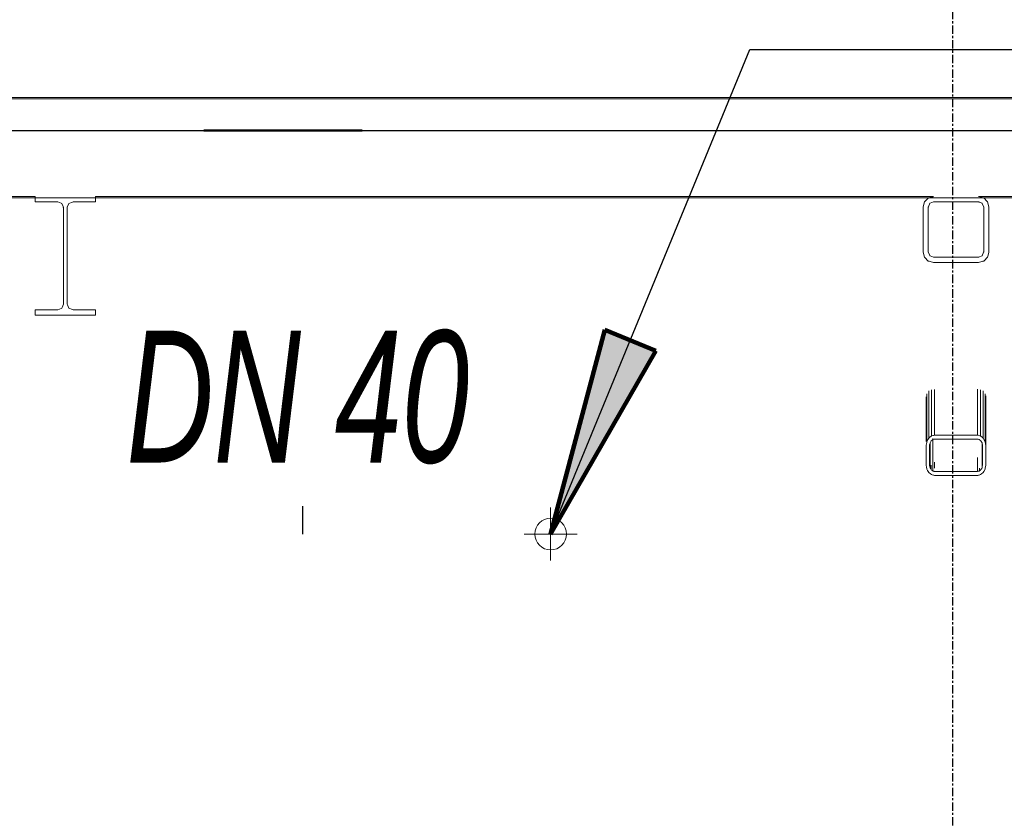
# Model space of a CAD drawing. Header units: millimetres. Extents: x 101535 to 192135, y -3968 to 17259.
# Tile 86 of 92: x 179519 to 181011, y 12957 to 14168. Entities that reach past the tile are written whole.
import ezdxf

# ---------------------------------------------------------------- set-up
doc = ezdxf.new("R2010")
doc.units = ezdxf.units.MM
for name, pattern in [('IMPORT-Kreski i kropki _2_', [120, 60, -30, 0, -30]), ('IMPORT-Kropki i Kreski _3_', [144, 72, -36, 0, -36]), ('IMPORT-Kropki i Kreski _4_', [1828.8, 914.4, -457.2, 0, -457.2]), ('IMPORT-Przerywana długa _2_', [200, 100, -100]), ('IMPORT-Przerywana podwójnie _2_', [218.722215, 105.83333, -42.333331, 28.222222, -42.333331]), ('Linia siatki', [22.225, 12.7, -3.175, 3.175, -3.175])]:
    doc.linetypes.add(name, pattern=pattern)
for name, color, linetype, lineweight in [('299-A Wymiary Opisy', 7, 'Continuous', 9), ('2_stropy_K_IR', 7, 'Continuous', 9), ('2_ściany zewnętrzne_ISTN', 7, 'Continuous', 9), ('310-W Oświetlenie', 7, 'Continuous', 9), ('3_lądowisko_el 3D_K_IR', 7, 'Continuous', 9), ('3_oświetlenie_K_IR', 7, 'Continuous', 9), ('450-K Stropy', 7, 'Continuous', 9), ('4_osie_ISTN', 7, 'Continuous', 9), ('5_opisy_K_IR', 7, 'Continuous', 9), ('A-FLOR-LEVL', 7, 'Continuous', 30), ('A-GENM', 7, 'Continuous', 18), ('CONCRETE_SLAB_IFC', 7, 'Continuous', 9), ('G-ANNO-DIMS', 7, 'Continuous', 30), ('P-PIPE', 7, 'Continuous', 18), ('P-PIPE-CNTR', 7, 'Continuous', 18), ('P-PIPE-IDEN', 7, 'Continuous', 30), ('S-GRID', 7, 'Continuous', 30)]:
    doc.layers.add(name, color=color, linetype=linetype, lineweight=lineweight)
for name, color, linetype, lineweight, true_color in [('3_lądowisko_K_IR', 7, 'Continuous', 9, 0x999999), ('Rzut płyty lądowiska_dwg', 7, 'Continuous', 9, 0x767676), ('rzut płyty_dwg', 7, 'Continuous', 9, 0x767676)]:
    doc.layers.add(name, color=color, linetype=linetype, lineweight=lineweight, true_color=true_color)
doc.styles.add('Arial Narrow_B_I_1', font='ARIALNBI.TTF', dxfattribs={"width": 0.8, "height": 200})

# ---------------------------------------------------------------- blocks, each defined once
blk = doc.blocks.new('Bezpośredni kształt - IR 026-25_3D1_2025_09_11-304393-Przekrój 4')
at = {"layer": 'A-GENM', "lineweight": 9}
for p, q in [((114624.8, 14050), (111397, 14050)), ((111397, 14050), (114624.8, 14050)), ((112550.8, 13900), (112774.5, 13900)), ((112774.5, 13900), (112550.8, 13900)), ((112774.5, 13898.6), (112774.5, 13900)), ((112774.5, 13898.6), (112774.5, 13900)), ((112774.5, 13898.6), (112774.5, 13892)), ((112774.5, 13892), (112774.5, 13898.6)), ((112865.5, 13898.6), (112865.5, 13900)), ((112865.5, 13900), (113922.3, 13900)), ((113922.3, 13900), (112865.5, 13900)), ((112865.5, 13900), (112865.5, 13898.6)), ((112865.5, 13892), (112865.5, 13898.6)), ((112865.5, 13898.6), (112865.5, 13892)), ((114133.4, 13900), (113922.3, 13900)), ((114133.4, 13900), (113922.3, 13900)), ((114127.6, 13897.4), (114122.2, 13892)), ((114122.2, 13892), (114127.6, 13897.4)), ((114127.6, 13897.4), (114128, 13897.9)), ((114127.6, 13897.4), (114128, 13897.9)), ((114135, 13899.7), (114128, 13897.9)), ((114128, 13897.9), (114135, 13899.7)), ((114136, 13900), (114133.4, 13900)), ((114133.4, 13900), (114133.4, 13900)), ((114136, 13900), (114133.4, 13900)), ((114133.4, 13900), (114133.4, 13900)), ((114135.4, 13899.8), (114135, 13899.7)), ((114135, 13899.7), (114135.4, 13899.8)), ((114135.4, 13899.8), (114136, 13900)), ((114135.4, 13899.8), (114136, 13900)), ((114136, 13900), (114136, 13900)), ((114136, 13900), (114136, 13900)), ((114204.4, 13899.9), (114204, 13900)), ((114206.7, 13900), (114204, 13900)), ((114206.7, 13900), (114204, 13900)), ((114204, 13900), (114204.4, 13899.9)), ((114211.4, 13898), (114204.4, 13899.9)), ((114204.4, 13899.9), (114211.4, 13898)), ((114206.7, 13900), (115251.9, 13900)), ((115251.9, 13900), (114206.7, 13900)), ((114211.4, 13898), (114211.4, 13898)), ((114211.4, 13898), (114212, 13897.9)), ((114211.4, 13898), (114211.4, 13898)), ((114211.4, 13898), (114212, 13897.9)), ((114217.4, 13892.5), (114212, 13897.9)), ((114212, 13897.9), (114217.4, 13892.5)), ((112780.6, 13892), (112774.5, 13892)), ((112780.6, 13892), (112774.5, 13892)), ((112780.6, 13892), (112808.4, 13892)), ((112808.4, 13892), (112780.6, 13892)), ((112808.4, 13892), (112813.6, 13889.8)), ((112813.6, 13889.8), (112808.4, 13892)), ((112813.6, 13889.8), (112814.8, 13889.4)), ((112814.8, 13889.4), (112813.6, 13889.8)), ((112816.6, 13885), (112814.8, 13889.4)), ((112816.6, 13885), (112814.8, 13889.4)), ((112816.6, 13885), (112816.9, 13884.1)), ((112816.9, 13884.1), (112816.6, 13885)), ((112816.9, 13884.1), (112817.3, 13883.2)), ((112817.3, 13883.2), (112816.9, 13884.1)), ((112817.3, 13883.2), (112817.4, 13883)), ((112817.4, 13883), (112817.3, 13883.2)), ((112817.4, 13827.9), (112817.4, 13883)), ((112817.4, 13827.9), (112817.4, 13883)), ((112822.7, 13883), (112823, 13883.8)), ((112823, 13883.8), (112822.7, 13883)), ((112822.7, 13883), (112822.7, 13871.1)), ((112822.7, 13883), (112822.7, 13871.1)), ((112823, 13883.8), (112824.9, 13888.2)), ((112824.9, 13888.2), (112823, 13883.8)), ((112825.3, 13889.4), (112824.9, 13888.4)), ((112825.3, 13889.4), (112824.9, 13888.4)), ((112824.9, 13888.2), (112824.9, 13888.4)), ((112824.9, 13888.4), (112824.9, 13888.2)), ((112825.3, 13889.4), (112830.6, 13891.5)), ((112830.6, 13891.5), (112825.3, 13889.4)), ((112830.6, 13891.5), (112831.7, 13892)), ((112831.7, 13892), (112830.6, 13891.5)), ((112837.7, 13892), (112831.7, 13892)), ((112837.7, 13892), (112831.7, 13892)), ((112837.7, 13892), (112865.5, 13892)), ((112865.5, 13892), (112837.7, 13892)), ((114121.8, 13890.6), (114120, 13884)), ((114120, 13884), (114121.8, 13890.6)), ((114120, 13884), (114120, 13827.6)), ((114120, 13827.6), (114120, 13884)), ((114121.8, 13890.7), (114122.2, 13892)), ((114121.8, 13890.7), (114122.2, 13892)), ((114121.8, 13890.6), (114121.8, 13890.7)), ((114121.8, 13890.7), (114121.8, 13890.7)), ((114121.8, 13890.6), (114121.8, 13890.7)), ((114121.8, 13890.7), (114121.8, 13890.7)), ((114121.8, 13890.6), (114121.8, 13890.6)), ((114121.8, 13890.6), (114121.8, 13890.6)), ((114128.2, 13884.5), (114128, 13884)), ((114128.2, 13884.5), (114128, 13884)), ((114128, 13821.7), (114128, 13884)), ((114128, 13884), (114128, 13821.7)), ((114128.2, 13884.5), (114130.4, 13889.7)), ((114130.4, 13889.7), (114128.2, 13884.5)), ((114130.8, 13889.8), (114130.4, 13889.7)), ((114130.8, 13889.8), (114130.4, 13889.7)), ((114130.9, 13889.9), (114130.8, 13889.8)), ((114130.9, 13889.9), (114130.8, 13889.8)), ((114130.9, 13889.9), (114135.7, 13891.8)), ((114135.7, 13891.8), (114130.9, 13889.9)), ((114135.7, 13891.8), (114136, 13892)), ((114136, 13892), (114135.7, 13891.8)), ((114136, 13892), (114149.7, 13892)), ((114149.7, 13892), (114136, 13892)), ((114149.7, 13892), (114155.6, 13892)), ((114155.6, 13892), (114149.7, 13892)), ((114155.6, 13892), (114158.5, 13892)), ((114158.5, 13892), (114155.6, 13892)), ((114158.5, 13892), (114167.3, 13892)), ((114167.3, 13892), (114158.5, 13892)), ((114167.3, 13892), (114176, 13892)), ((114176, 13892), (114167.3, 13892)), ((114176, 13892), (114178.9, 13892)), ((114178.9, 13892), (114176, 13892)), ((114180.1, 13892), (114178.9, 13892)), ((114180.1, 13892), (114178.9, 13892)), ((114180.1, 13892), (114186, 13892)), ((114186, 13892), (114180.1, 13892)), ((114186, 13892), (114186.5, 13892)), ((114186.5, 13892), (114186, 13892)), ((114186.5, 13892), (114200.2, 13892)), ((114200.2, 13892), (114186.5, 13892)), ((114200.2, 13892), (114200.4, 13892)), ((114200.4, 13892), (114200.2, 13892)), ((114201.2, 13892), (114200.4, 13892)), ((114201.2, 13892), (114200.4, 13892)), ((114202, 13892), (114201.2, 13892)), ((114202, 13892), (114201.2, 13892)), ((114202.3, 13892), (114202, 13892)), ((114202.3, 13892), (114202, 13892)), ((114202.8, 13892), (114202.3, 13892)), ((114202.8, 13892), (114202.3, 13892)), ((114204, 13892), (114202.8, 13892)), ((114204, 13892), (114202.8, 13892)), ((114204.1, 13892), (114204, 13892)), ((114204.1, 13892), (114204, 13892)), ((114204.5, 13891.8), (114204.1, 13892)), ((114204.5, 13891.8), (114204.1, 13892)), ((114204.5, 13891.8), (114204.9, 13891.7)), ((114204.9, 13891.7), (114204.5, 13891.8)), ((114204.9, 13891.7), (114209.7, 13889.7)), ((114209.7, 13889.7), (114204.9, 13891.7)), ((114209.9, 13889.2), (114209.7, 13889.7)), ((114209.9, 13889.2), (114209.7, 13889.7)), ((114209.9, 13889.2), (114212, 13884)), ((114212, 13884), (114209.9, 13889.2)), ((114212, 13878.3), (114212, 13884)), ((114212, 13878.3), (114212, 13884)), ((114217.4, 13892.5), (114217.9, 13892)), ((114217.4, 13892.5), (114217.9, 13892)), ((114218.2, 13890.7), (114217.9, 13892)), ((114217.9, 13892), (114218.2, 13890.7)), ((114220, 13884.1), (114218.2, 13890.7)), ((114218.2, 13890.7), (114220, 13884.1)), ((114220, 13884.1), (114220, 13884)), ((114220, 13884.1), (114220, 13884)), ((114220, 13872.4), (114220, 13884)), ((114220, 13884), (114220, 13872.4)), ((112822.7, 13857), (112822.7, 13871.1)), ((112822.7, 13871.1), (112822.7, 13857)), ((114212, 13878.3), (114212, 13816)), ((114212, 13816), (114212, 13878.3)), ((114220, 13816), (114220, 13872.4)), ((114220, 13872.4), (114220, 13816)), ((112822.7, 13802), (112822.7, 13857)), ((112822.7, 13857), (112822.7, 13802)), ((112817.4, 13827.9), (112817.4, 13763)), ((112817.4, 13763), (112817.4, 13827.9)), ((114120, 13827.6), (114120, 13816)), ((114120, 13816), (114120, 13827.6)), ((114128, 13821.7), (114128, 13816)), ((114128, 13821.7), (114128, 13816)), ((114120, 13816), (114121.8, 13809.4)), ((114121.8, 13809.4), (114120, 13816)), ((114121.8, 13809.4), (114122.2, 13808)), ((114122.2, 13808), (114121.8, 13809.4)), ((114122.7, 13807.5), (114122.2, 13808)), ((114122.7, 13807.5), (114122.2, 13808)), ((114122.7, 13807.5), (114128, 13802.1)), ((114128, 13802.1), (114122.7, 13807.5)), ((114130.2, 13810.8), (114128, 13816)), ((114128, 13816), (114130.2, 13810.8)), ((114130.2, 13810.8), (114130.4, 13810.3)), ((114130.2, 13810.8), (114130.4, 13810.3)), ((114130.8, 13810.2), (114130.4, 13810.3)), ((114130.4, 13810.3), (114130.8, 13810.2)), ((114130.9, 13810.1), (114130.8, 13810.2)), ((114130.8, 13810.2), (114130.9, 13810.1)), ((114135.7, 13808.2), (114130.9, 13810.1)), ((114130.9, 13810.1), (114135.7, 13808.2)), ((114135.7, 13808.2), (114136, 13808)), ((114135.7, 13808.2), (114136, 13808)), ((114149.7, 13808), (114136, 13808)), ((114136, 13808), (114149.7, 13808)), ((114155.6, 13808), (114149.7, 13808)), ((114149.7, 13808), (114155.6, 13808)), ((114158.5, 13808), (114155.6, 13808)), ((114155.6, 13808), (114158.5, 13808)), ((114167.3, 13808), (114158.5, 13808)), ((114158.5, 13808), (114167.3, 13808)), ((114176, 13808), (114167.3, 13808)), ((114167.3, 13808), (114176, 13808)), ((114178.9, 13808), (114176, 13808)), ((114176, 13808), (114178.9, 13808)), ((114184.8, 13808), (114178.9, 13808)), ((114178.9, 13808), (114184.8, 13808)), ((114198.4, 13808), (114184.8, 13808)), ((114184.8, 13808), (114198.4, 13808)), ((114198.4, 13808), (114199.6, 13808)), ((114198.4, 13808), (114199.6, 13808)), ((114200.2, 13808), (114199.6, 13808)), ((114199.6, 13808), (114200.2, 13808)), ((114200.4, 13808), (114200.2, 13808)), ((114200.2, 13808), (114200.4, 13808)), ((114201.2, 13808), (114200.4, 13808)), ((114200.4, 13808), (114201.2, 13808)), ((114202, 13808), (114201.2, 13808)), ((114201.2, 13808), (114202, 13808)), ((114202.3, 13808), (114202, 13808)), ((114202, 13808), (114202.3, 13808)), ((114202.8, 13808), (114202.3, 13808)), ((114202.3, 13808), (114202.8, 13808)), ((114202.8, 13808), (114204, 13808)), ((114202.8, 13808), (114204, 13808)), ((114204.4, 13808.2), (114204, 13808)), ((114204, 13808), (114204.4, 13808.2)), ((114209.2, 13810.1), (114204.4, 13808.2)), ((114204.4, 13808.2), (114209.2, 13810.1)), ((114209.2, 13810.1), (114209.3, 13810.2)), ((114209.2, 13810.1), (114209.3, 13810.2)), ((114209.3, 13810.2), (114209.7, 13810.3)), ((114209.3, 13810.2), (114209.7, 13810.3)), ((114211.8, 13815.5), (114209.7, 13810.3)), ((114209.7, 13810.3), (114211.8, 13815.5)), ((114211.8, 13815.5), (114212, 13816)), ((114211.8, 13815.5), (114212, 13816)), ((114212.5, 13802.6), (114217.9, 13808)), ((114217.9, 13808), (114212.5, 13802.6)), ((114218.2, 13809.3), (114217.9, 13808)), ((114218.2, 13809.3), (114217.9, 13808)), ((114220, 13815.9), (114218.2, 13809.3)), ((114220, 13815.9), (114218.2, 13809.3)), ((114218.2, 13809.3), (114218.2, 13809.3)), ((114218.2, 13809.3), (114218.2, 13809.3)), ((114218.2, 13809.3), (114218.2, 13809.3)), ((114218.2, 13809.3), (114218.2, 13809.3)), ((114218.2, 13809.3), (114218.2, 13809.3)), ((114218.2, 13809.3), (114218.2, 13809.3)), ((114220, 13815.9), (114220, 13816)), ((114220, 13816), (114220, 13815.9)), ((112822.7, 13737), (112822.7, 13802)), ((112822.7, 13802), (112822.7, 13737)), ((114129.3, 13801.8), (114128, 13802.1)), ((114129.3, 13801.8), (114128, 13802.1)), ((114129.4, 13801.8), (114129.3, 13801.8)), ((114129.3, 13801.8), (114129.3, 13801.8)), ((114129.4, 13801.8), (114129.3, 13801.8)), ((114129.3, 13801.8), (114129.3, 13801.8)), ((114130.7, 13801.4), (114129.4, 13801.8)), ((114129.4, 13801.8), (114129.4, 13801.8)), ((114129.4, 13801.8), (114129.4, 13801.8)), ((114129.4, 13801.8), (114129.4, 13801.8)), ((114129.4, 13801.8), (114129.4, 13801.8)), ((114129.4, 13801.8), (114129.4, 13801.8)), ((114129.4, 13801.8), (114129.4, 13801.8)), ((114129.4, 13801.8), (114129.4, 13801.8)), ((114130.7, 13801.4), (114129.4, 13801.8)), ((114129.4, 13801.8), (114129.4, 13801.8)), ((114129.4, 13801.8), (114129.4, 13801.8)), ((114129.4, 13801.8), (114129.4, 13801.8)), ((114129.4, 13801.8), (114129.4, 13801.8)), ((114129.4, 13801.8), (114129.4, 13801.8)), ((114129.4, 13801.8), (114129.4, 13801.8)), ((114129.4, 13801.8), (114129.4, 13801.8)), ((114130.9, 13801.4), (114130.7, 13801.4)), ((114130.7, 13801.4), (114130.7, 13801.4)), ((114130.9, 13801.4), (114130.7, 13801.4)), ((114130.7, 13801.4), (114130.7, 13801.4)), ((114130.9, 13801.4), (114135.8, 13800.1)), ((114130.9, 13801.4), (114130.9, 13801.4)), ((114135.8, 13800.1), (114130.9, 13801.4)), ((114130.9, 13801.4), (114130.9, 13801.4)), ((114135.8, 13800.1), (114136, 13800)), ((114136, 13800), (114135.8, 13800.1)), ((114136, 13800), (114137.1, 13800)), ((114137.1, 13800), (114136, 13800)), ((114137.1, 13800), (114182.9, 13800)), ((114182.9, 13800), (114137.1, 13800)), ((114182.9, 13800), (114184, 13800)), ((114184, 13800), (114182.9, 13800)), ((114184, 13800), (114204, 13800)), ((114204, 13800), (114184, 13800)), ((114204.3, 13800.1), (114204, 13800)), ((114204.3, 13800.1), (114204, 13800)), ((114204.3, 13800.1), (114209.2, 13801.4)), ((114209.2, 13801.4), (114204.3, 13800.1)), ((114209.2, 13801.4), (114209.2, 13801.4)), ((114209.2, 13801.4), (114209.4, 13801.4)), ((114209.4, 13801.4), (114209.2, 13801.4)), ((114209.2, 13801.4), (114209.2, 13801.4)), ((114209.4, 13801.4), (114210.6, 13801.8)), ((114210.6, 13801.8), (114209.4, 13801.4)), ((114209.4, 13801.4), (114209.4, 13801.4)), ((114209.4, 13801.4), (114209.4, 13801.4)), ((114210.6, 13801.8), (114210.7, 13801.8)), ((114210.7, 13801.8), (114210.6, 13801.8)), ((114210.7, 13801.8), (114210.7, 13801.8)), ((114210.7, 13801.8), (114210.7, 13801.8)), ((114210.7, 13801.8), (114210.7, 13801.8)), ((114210.7, 13801.8), (114210.7, 13801.8)), ((114210.7, 13801.8), (114210.7, 13801.8)), ((114210.7, 13801.8), (114210.7, 13801.8)), ((114210.7, 13801.8), (114210.8, 13801.8)), ((114210.8, 13801.8), (114210.7, 13801.8)), ((114210.7, 13801.8), (114210.7, 13801.8)), ((114210.7, 13801.8), (114210.7, 13801.8)), ((114210.7, 13801.8), (114210.7, 13801.8)), ((114210.7, 13801.8), (114210.7, 13801.8)), ((114210.7, 13801.8), (114210.7, 13801.8)), ((114210.7, 13801.8), (114210.7, 13801.8)), ((114210.8, 13801.8), (114212, 13802.1)), ((114212, 13802.1), (114210.8, 13801.8)), ((114210.8, 13801.8), (114210.8, 13801.8)), ((114210.8, 13801.8), (114210.8, 13801.8)), ((114212.5, 13802.6), (114212, 13802.1)), ((114212.5, 13802.6), (114212, 13802.1)), ((112817.4, 13763), (112817.4, 13751)), ((112817.4, 13751), (112817.4, 13763)), ((112817.4, 13751), (112817.4, 13737)), ((112817.4, 13737), (112817.4, 13751)), ((112813.6, 13730.2), (112808.4, 13728)), ((112808.4, 13728), (112813.6, 13730.2)), ((112813.6, 13730.2), (112814.8, 13730.6)), ((112813.6, 13730.2), (112814.8, 13730.6)), ((112815.2, 13731.8), (112814.8, 13730.6)), ((112814.8, 13730.6), (112815.2, 13731.8)), ((112817.4, 13737), (112815.2, 13731.8)), ((112815.2, 13731.8), (112817.4, 13737)), ((112823.2, 13735.9), (112822.7, 13737)), ((112822.7, 13737), (112823.2, 13735.9)), ((112825.3, 13730.6), (112823.2, 13735.9)), ((112823.2, 13735.9), (112825.3, 13730.6)), ((112830.6, 13728.5), (112825.3, 13730.6)), ((112825.3, 13730.6), (112830.6, 13728.5)), ((112774.5, 13726.6), (112774.5, 13728)), ((112802.4, 13728), (112774.5, 13728)), ((112774.5, 13726.6), (112774.5, 13728)), ((112774.5, 13728), (112802.4, 13728)), ((112774.5, 13726.6), (112774.5, 13720)), ((112774.5, 13720), (112774.5, 13726.6)), ((112774.5, 13720), (112849.4, 13720)), ((112849.4, 13720), (112774.5, 13720)), ((112802.4, 13728), (112808.4, 13728)), ((112802.4, 13728), (112808.4, 13728)), ((112830.6, 13728.5), (112831.7, 13728)), ((112830.6, 13728.5), (112831.7, 13728)), ((112837.7, 13728), (112831.7, 13728)), ((112831.7, 13728), (112837.7, 13728)), ((112865.5, 13728), (112837.7, 13728)), ((112837.7, 13728), (112865.5, 13728)), ((112849.4, 13720), (112865.5, 13720)), ((112865.5, 13720), (112849.4, 13720)), ((112865.5, 13721.4), (112865.5, 13728)), ((112865.5, 13728), (112865.5, 13721.4)), ((112865.5, 13721.4), (112865.5, 13720)), ((112865.5, 13721.4), (112865.5, 13720)), ((114125, 13596.3), (114125, 13528.6)), ((114125, 13596.3), (114125, 13528.6)), ((114126, 13528.8), (114126, 13600.8)), ((114126, 13600.8), (114126, 13528.8)), ((114128.7, 13605.3), (114128.7, 13533.8)), ((114128.7, 13533.8), (114128.7, 13605.3)), ((114132.8, 13537.6), (114132.8, 13606.7)), ((114132.8, 13606.7), (114132.8, 13537.6)), ((114137.5, 13607.6), (114137.5, 13538.2)), ((114137.5, 13538.2), (114137.5, 13607.6)), ((114202.5, 13607.8), (114202.5, 13538.2)), ((114202.5, 13538.2), (114202.5, 13607.8)), ((114207.3, 13607.1), (114207.3, 13537.6)), ((114207.3, 13537.6), (114207.3, 13607.1)), ((114211.4, 13605.3), (114211.4, 13533.8)), ((114211.4, 13533.8), (114211.4, 13605.3)), ((114214.1, 13600.8), (114214.1, 13528.8)), ((114214.1, 13600.8), (114214.1, 13528.8)), ((114215, 13597.6), (114215, 13522.9)), ((114215, 13522.9), (114215, 13597.6)), ((114129.9, 13534.7), (114132.8, 13537.1)), ((114129.9, 13534.7), (114132.8, 13537.1)), ((114135.1, 13537.6), (114132.8, 13537.1)), ((114132.8, 13537.1), (114135.1, 13537.6)), ((114136.1, 13537.9), (114135.1, 13537.6)), ((114135.1, 13537.6), (114136.1, 13537.9)), ((114136.1, 13537.9), (114137.5, 13538.2)), ((114136.1, 13537.9), (114137.5, 13538.2)), ((114183.4, 13538.2), (114137.5, 13538.2)), ((114137.5, 13538.2), (114183.4, 13538.2)), ((114183.4, 13538.2), (114202.5, 13538.2)), ((114183.4, 13538.2), (114202.5, 13538.2)), ((114203.6, 13538), (114202.5, 13538.2)), ((114202.5, 13538.2), (114203.6, 13538)), ((114205.9, 13537.4), (114203.6, 13538)), ((114203.6, 13538), (114205.9, 13537.4)), ((114205.9, 13537.4), (114207.3, 13537.1)), ((114205.9, 13537.4), (114207.3, 13537.1)), ((114210.2, 13534.7), (114207.3, 13537.1)), ((114207.3, 13537.1), (114210.2, 13534.7)), ((114125.7, 13527), (114125, 13522.9)), ((114125, 13522.9), (114125.7, 13527)), ((114125, 13513.2), (114125, 13522.9)), ((114125, 13513.2), (114125, 13522.9)), ((114125.7, 13527), (114125.9, 13527.9)), ((114125.7, 13527), (114125.9, 13527.9)), ((114125.9, 13527.9), (114126, 13528.8)), ((114125.9, 13527.9), (114126, 13528.8)), ((114127.9, 13532.3), (114126, 13528.8)), ((114126, 13528.8), (114127.9, 13532.3)), ((114126, 13528.6), (114126, 13526.8)), ((114126, 13526.8), (114126, 13528.6)), ((114127.9, 13532.3), (114128.7, 13533.8)), ((114127.9, 13532.3), (114128.7, 13533.8)), ((114128.7, 13533.8), (114129.9, 13534.7)), ((114128.7, 13533.8), (114129.9, 13534.7)), ((114130, 13524.1), (114130, 13522.9)), ((114130, 13522.9), (114130, 13524.1)), ((114130.2, 13523.9), (114130, 13522.9)), ((114130.2, 13523.9), (114130, 13522.9)), ((114130, 13502.5), (114130, 13522.9)), ((114130, 13522.9), (114130, 13502.5)), ((114130.2, 13524), (114130.6, 13526.5)), ((114130.6, 13526.5), (114130.2, 13524)), ((114130.2, 13523.9), (114130.2, 13524)), ((114130.2, 13524), (114130.2, 13523.9)), ((114131.1, 13527.4), (114130.6, 13526.5)), ((114131.1, 13527.4), (114130.6, 13526.5)), ((114130.6, 13526.5), (114130.6, 13488.9)), ((114130.6, 13488.9), (114130.6, 13526.5)), ((114131.1, 13527.4), (114132.2, 13529.4)), ((114132.2, 13529.4), (114131.1, 13527.4)), ((114132.2, 13529.4), (114133.9, 13530.8)), ((114133.9, 13530.8), (114132.2, 13529.4)), ((114133.9, 13530.8), (114134.7, 13531.4)), ((114134.7, 13531.4), (114133.9, 13530.8)), ((114134.7, 13533.1), (114134.7, 13531.4)), ((114134.7, 13533.1), (114134.7, 13531.4)), ((114135.5, 13531.6), (114134.7, 13531.4)), ((114135.5, 13531.6), (114134.7, 13531.4)), ((114134.7, 13483.9), (114134.7, 13531.4)), ((114134.7, 13531.4), (114134.7, 13483.9)), ((114135.5, 13531.6), (114136.5, 13531.9)), ((114136.5, 13531.9), (114135.5, 13531.6)), ((114136.5, 13531.9), (114137.5, 13532.1)), ((114137.5, 13532.1), (114136.5, 13531.9)), ((114157, 13532.1), (114137.5, 13532.1)), ((114157, 13532.1), (114137.5, 13532.1)), ((114157, 13532.1), (114202.5, 13532.1)), ((114202.5, 13532.1), (114157, 13532.1)), ((114203.4, 13531.9), (114202.5, 13532.1)), ((114203.4, 13531.9), (114202.5, 13532.1)), ((114203.4, 13531.9), (114204.5, 13531.7)), ((114204.5, 13531.7), (114203.4, 13531.9)), ((114204.5, 13531.7), (114205.4, 13531.4)), ((114205.4, 13531.4), (114204.5, 13531.7)), ((114206.1, 13530.8), (114205.4, 13531.4)), ((114206.1, 13530.8), (114205.4, 13531.4)), ((114206.1, 13530.8), (114207.8, 13529.4)), ((114207.8, 13529.4), (114206.1, 13530.8)), ((114208.3, 13528.5), (114207.8, 13529.4)), ((114208.3, 13528.5), (114207.8, 13529.4)), ((114208.3, 13528.5), (114209.5, 13526.5)), ((114209.5, 13526.5), (114208.3, 13528.5)), ((114209.9, 13524), (114209.5, 13526.5)), ((114209.9, 13524), (114209.5, 13526.5)), ((114209.5, 13524.1), (114209.5, 13488.9)), ((114209.5, 13488.9), (114209.5, 13524.1)), ((114209.9, 13523.9), (114209.9, 13524)), ((114209.9, 13523.9), (114209.9, 13524)), ((114210, 13522.9), (114209.9, 13523.9)), ((114210, 13522.9), (114209.9, 13523.9)), ((114210, 13524.1), (114210, 13522.9)), ((114210, 13522.9), (114210, 13524.1)), ((114210, 13513.2), (114210, 13522.9)), ((114210, 13513.2), (114210, 13522.9)), ((114210.2, 13534.7), (114211.4, 13533.8)), ((114210.2, 13534.7), (114211.4, 13533.8)), ((114213.3, 13530.3), (114211.4, 13533.8)), ((114211.4, 13533.8), (114213.3, 13530.3)), ((114213.3, 13530.3), (114214.1, 13528.8)), ((114213.3, 13530.3), (114214.1, 13528.8)), ((114214.7, 13524.7), (114214.1, 13528.8)), ((114214.1, 13528.8), (114214.7, 13524.7)), ((114214.7, 13524.7), (114214.9, 13523.9)), ((114214.7, 13524.7), (114214.9, 13523.9)), ((114214.9, 13523.9), (114215, 13522.9)), ((114214.9, 13523.9), (114215, 13522.9)), ((114215, 13502.5), (114215, 13522.9)), ((114215, 13522.9), (114215, 13502.5)), ((114125, 13513.2), (114125, 13492.4)), ((114125, 13492.4), (114125, 13513.2)), ((114210, 13513.2), (114210, 13492.4)), ((114210, 13492.4), (114210, 13513.2)), ((114125.4, 13490.4), (114125, 13492.4)), ((114125.4, 13490.4), (114125, 13492.4)), ((114130, 13502.5), (114130, 13492.4)), ((114130, 13502.5), (114130, 13492.4)), ((114130.4, 13490.1), (114130, 13492.4)), ((114130, 13492.4), (114130.4, 13490.1)), ((114132.2, 13492.5), (114132.2, 13485.9)), ((114132.2, 13485.9), (114132.2, 13492.5)), ((114137.5, 13497), (114137.5, 13488.1)), ((114137.5, 13488.1), (114137.5, 13497)), ((114202.5, 13483.5), (114202.5, 13504.3)), ((114202.5, 13504.3), (114202.5, 13483.5)), ((114209.8, 13491.2), (114210, 13492.4)), ((114209.8, 13491.2), (114210, 13492.4)), ((114214.4, 13488.6), (114215, 13492.4)), ((114215, 13492.4), (114214.4, 13488.6)), ((114215, 13502.5), (114215, 13492.4)), ((114215, 13502.5), (114215, 13492.4)), ((114125.4, 13490.4), (114126, 13486.5)), ((114126, 13486.5), (114125.4, 13490.4)), ((114126.9, 13484.8), (114126, 13486.5)), ((114126.9, 13484.8), (114126, 13486.5)), ((114126.9, 13484.8), (114128.7, 13481.6)), ((114128.7, 13481.6), (114126.9, 13484.8)), ((114128.7, 13481.6), (114131.3, 13479.4)), ((114131.3, 13479.4), (114128.7, 13481.6)), ((114130.4, 13490.1), (114130.6, 13488.9)), ((114130.4, 13490.1), (114130.6, 13488.9)), ((114131.7, 13486.9), (114130.6, 13488.9)), ((114130.6, 13488.9), (114131.7, 13486.9)), ((114131.3, 13479.4), (114132.8, 13478.3)), ((114132.8, 13478.3), (114131.3, 13479.4)), ((114131.7, 13486.9), (114132.2, 13485.9)), ((114131.7, 13486.9), (114132.2, 13485.9)), ((114132.2, 13485.9), (114133.1, 13485.2)), ((114132.2, 13485.9), (114133.1, 13485.2)), ((114133.9, 13478), (114132.8, 13478.3)), ((114133.9, 13478), (114132.8, 13478.3)), ((114133.1, 13485.2), (114134.7, 13483.9)), ((114133.1, 13485.2), (114134.7, 13483.9)), ((114133.9, 13478), (114136, 13477.5)), ((114136, 13477.5), (114133.9, 13478)), ((114135.6, 13483.7), (114134.7, 13483.9)), ((114134.7, 13483.9), (114135.6, 13483.7)), ((114136.5, 13483.5), (114135.6, 13483.7)), ((114135.6, 13483.7), (114136.5, 13483.5)), ((114136, 13477.5), (114136.6, 13477.3)), ((114136.6, 13477.3), (114136, 13477.5)), ((114136.5, 13483.5), (114137, 13483.3)), ((114136.5, 13483.5), (114137, 13483.3)), ((114136.6, 13477.3), (114137.5, 13477.1)), ((114137.5, 13477.1), (114136.6, 13477.3)), ((114137, 13483.3), (114137.5, 13483.2)), ((114137, 13483.3), (114137.5, 13483.2)), ((114137.5, 13483.5), (114137.5, 13483.2)), ((114137.5, 13483.2), (114137.5, 13483.5)), ((114179.7, 13483.2), (114137.5, 13483.2)), ((114137.5, 13483.2), (114179.7, 13483.2)), ((114160.9, 13477.1), (114137.5, 13477.1)), ((114160.9, 13477.1), (114137.5, 13477.1)), ((114160.9, 13477.1), (114202.5, 13477.1)), ((114202.5, 13477.1), (114160.9, 13477.1)), ((114179.7, 13483.2), (114202.5, 13483.2)), ((114179.7, 13483.2), (114202.5, 13483.2)), ((114203.5, 13483.4), (114202.5, 13483.2)), ((114202.5, 13483.2), (114203.5, 13483.4)), ((114203.1, 13477.2), (114202.5, 13477.1)), ((114203.1, 13477.2), (114202.5, 13477.1)), ((114204.3, 13477.5), (114203.1, 13477.2)), ((114204.3, 13477.5), (114203.1, 13477.2)), ((114204.4, 13483.7), (114203.5, 13483.4)), ((114203.5, 13483.4), (114204.4, 13483.7)), ((114204.3, 13477.5), (114205.2, 13477.7)), ((114205.2, 13477.7), (114204.3, 13477.5)), ((114204.4, 13483.7), (114204.9, 13483.8)), ((114204.4, 13483.7), (114204.9, 13483.8)), ((114204.9, 13483.8), (114205.4, 13483.9)), ((114204.9, 13483.8), (114205.4, 13483.9)), ((114205.2, 13477.7), (114207.3, 13478.3)), ((114207.3, 13478.3), (114205.2, 13477.7)), ((114205.4, 13488), (114205.4, 13483.9)), ((114205.4, 13483.9), (114205.4, 13488)), ((114207, 13485.2), (114205.4, 13483.9)), ((114205.4, 13483.9), (114207, 13485.2)), ((114207, 13485.2), (114207.8, 13485.9)), ((114207, 13485.2), (114207.8, 13485.9)), ((114208.8, 13479.4), (114207.3, 13478.3)), ((114208.8, 13479.4), (114207.3, 13478.3)), ((114208.9, 13487.8), (114207.8, 13485.9)), ((114207.8, 13485.9), (114208.9, 13487.8)), ((114208.8, 13479.4), (114211.4, 13481.6)), ((114211.4, 13481.6), (114208.8, 13479.4)), ((114208.9, 13487.8), (114209.5, 13488.9)), ((114208.9, 13487.8), (114209.5, 13488.9)), ((114209.8, 13491.2), (114209.5, 13488.9)), ((114209.5, 13488.9), (114209.8, 13491.2)), ((114212.3, 13483.3), (114211.4, 13481.6)), ((114212.3, 13483.3), (114211.4, 13481.6)), ((114212.3, 13483.3), (114214.1, 13486.5)), ((114214.1, 13486.5), (114212.3, 13483.3)), ((114214.4, 13488.6), (114214.1, 13486.5)), ((114214.4, 13488.6), (114214.1, 13486.5))]:
    blk.add_line(p, q, dxfattribs=at)
blk = doc.blocks.new('Bezpośredni kształt - CONCRETE_SLAB-304394-Przekrój 4')
blk.add_blockref('Bezpośredni kształt - IR 026-25_3D1_2025_09_11-304393-Przekrój 4', (0, 0))
blk = doc.blocks.new('Bezpośredni kształt - CONCRETE_SLAB-305723-Przekrój 4')
at = {"layer": 'A-GENM', "lineweight": 9}
for p, q in [((118245, 14048), (95852, 14048)), ((95852, 13898), (118245, 13898))]:
    blk.add_line(p, q, dxfattribs=at)
blk = doc.blocks.new('IR 026-25_3D1_2025_09_11_ifc-3-Przekrój 4')
at = {"layer": 'A-GENM', "lineweight": 9}
for name in ['Bezpośredni kształt - CONCRETE_SLAB-304394-Przekrój 4', 'Bezpośredni kształt - CONCRETE_SLAB-305723-Przekrój 4']:
    blk.add_blockref(name, (0, 0), dxfattribs=at)
blk = doc.blocks.new('Rzut płyty lądowiska_dwg-2158643-Przekrój 4')
at = {"layer": '299-A Wymiary Opisy', "color": 1, "true_color": 0xff0000}
for p, q in [((91513.4, 14000), (120896, 14000)), ((92069.4, 14000), (120052.3, 14000)), ((94094.4, 14000), (118135.6, 14000))]:
    blk.add_line(p, q, dxfattribs=at)
at = {"layer": '310-W Oświetlenie', "linetype": 'IMPORT-Przerywana podwójnie _2_'}
blk.add_line((115515, 14000), (96674.6, 14000), dxfattribs=at)
at = {"layer": '310-W Oświetlenie', "color": 98, "true_color": 0x004c00}
for p, q in [((113066, 14000), (112783.2, 14000)), ((113032.1, 14000), (112817.1, 14000)), ((112951.1, 14000), (112898.2, 14000)), ((112947.6, 14000), (112903.9, 14000)), ((112947.6, 14000), (112903.9, 14000))]:
    blk.add_line(p, q, dxfattribs=at)
at = {"layer": '3_lądowisko_el 3D_K_IR', "color": 251, "linetype": 'IMPORT-Przerywana długa _2_', "true_color": 0x666666}
blk.add_line((121311.1, 14000), (91512.2, 14000), dxfattribs=at)
at = {"layer": '3_lądowisko_K_IR', "color": 251, "linetype": 'IMPORT-Kropki i Kreski _3_', "true_color": 0x666666}
blk.add_line((121094.8, 14000), (91511.8, 14000), dxfattribs=at)
at = {"layer": '3_lądowisko_K_IR', "color": 251, "linetype": 'IMPORT-Kreski i kropki _2_', "true_color": 0x666666}
blk.add_line((106407.3, 14000), (115959.5, 14000), dxfattribs=at)
at = {"layer": '450-K Stropy', "flags": 128}
for points in [[(120242.1, 14000), (116452.1, 14000), (109858.7, 14000), (102316.8, 14000), (95740.6, 14000), (91947, 14000)], [(118294.7, 14000), (115032.4, 14000), (109366.2, 14000), (102823.4, 14000), (97157.2, 14000), (93885.8, 14000)], [(93885.8, 14000), (97157.2, 14000), (102823.4, 14000), (109366.2, 14000), (115032.4, 14000), (118294.7, 14000)], [(95885.8, 14000), (98621.3, 14000), (103359.3, 14000), (108830.3, 14000), (113568.3, 14000), (115957.7, 14000), (116096.3, 14000), (118294.7, 14000)]]:
    blk.add_lwpolyline(points, dxfattribs=at)
at = {"layer": 'CONCRETE_SLAB_IFC'}
for p, q in [((114660.8, 14000), (112760.1, 14000)), ((112852.9, 14000), (112855.2, 14000)), ((112861.6, 14000), (112863.9, 14000)), ((112900.8, 14000), (112903.1, 14000)), ((112910.1, 14000), (112912.4, 14000)), ((113029, 14000), (113049, 14000)), ((113072.3, 14000), (115627.1, 14000)), ((113148.8, 14000), (113146.6, 14000)), ((113156.8, 14000), (113154.6, 14000)), ((113182.2, 14000), (113183.9, 14000)), ((113202.1, 14000), (113203.9, 14000)), ((113203.6, 14000), (113205.4, 14000)), ((113226.1, 14000), (113227.9, 14000)), ((113397, 14000), (113841.5, 14000)), ((114657.3, 14000), (113594.6, 14000)), ((113826, 14000), (113825.4, 14000)), ((113839.9, 14000), (113839.3, 14000)), ((113841.5, 14000), (114428, 14000)), ((114009.3, 14000), (114012.3, 14000)), ((114018.6, 14000), (114021.5, 14000)), ((114057.8, 14000), (114060.8, 14000)), ((114067.1, 14000), (114070, 14000)), ((114069.9, 14000), (114072.1, 14000)), ((114071.4, 14000), (114073.6, 14000)), ((114093.9, 14000), (114096.1, 14000)), ((114198.5, 14000), (114198.8, 14000))]:
    blk.add_line(p, q, dxfattribs=at)
at = {"layer": 'CONCRETE_SLAB_IFC', "flags": 128}
for points in [[(103085.8, 14000), (106035.8, 14000), (106085.8, 14000), (109035.8, 14000), (109085.8, 14000), (109858.7, 14000), (110450.8, 14000), (110494.1, 14000), (113049, 14000), (113092.3, 14000), (115647.1, 14000), (115690.4, 14000), (116437.7, 14000), (116823.6, 14000), (116848.6, 14000), (118323.5, 14000), (118348.6, 14000), (119823.5, 14000), (119848.5, 14000), (120235.8, 14000)], [(97148.1, 14000), (102798.8, 14000), (109322.8, 14000), (114973.5, 14000), (118235.8, 14000)], [(103359.3, 14000), (108830.3, 14000), (113568.3, 14000), (116096.3, 14000), (118269.8, 14000)], [(114962.9, 14000), (114964.8, 14000), (114967.9, 14000), (114969.2, 14000), (114970.1, 14000), (114971.4, 14000), (109322, 14000), (109321.2, 14000), (109323.6, 14000), (110191.8, 14000), (109216.5, 14000), (109217.5, 14000), (110192.9, 14000), (110192.8, 14000), (110625.9, 14000), (110627.6, 14000)], [(110431.8, 14000), (111266.4, 14000), (111266.6, 14000), (111297.7, 14000), (111297.9, 14000), (112049, 14000), (112092.3, 14000), (112132.3, 14000), (112132.6, 14000), (112163.8, 14000), (112163.9, 14000), (112998.3, 14000), (112998.6, 14000), (113029.8, 14000), (113030, 14000), (113864.3, 14000), (113864.7, 14000), (113895.9, 14000), (113895.9, 14000), (114198.8, 14000), (114202.8, 14000)], [(112049, 14000), (113029, 14000), (110474.1, 14000)], [(113004, 14000), (113004.1, 14000), (113004.4, 14000), (113004.1, 14000), (111264.7, 14000)], [(113004.1, 14000), (113001.3, 14000), (111269.8, 14000)], [(112092.3, 14000), (113072.3, 14000), (113092.3, 14000)], [(113229.2, 14000), (112253.8, 14000), (112255.5, 14000), (113230.9, 14000), (114097, 14000), (114099.1, 14000)], [(112363.2, 14000), (113229.2, 14000), (113230.9, 14000)], [(114967.3, 14000), (114970.1, 14000), (113540.9, 14000), (114967.4, 14000), (114099.2, 14000), (113123.8, 14000), (113540.9, 14000), (113121.6, 14000), (114097, 14000)], [(113397, 14000), (113398, 14000), (113594.6, 14000)], [(117475.3, 14000), (117476.9, 14000), (115787.2, 14000), (116062.7, 14000), (113541.6, 14000), (113782.6, 14000), (114282.7, 14000), (115972.3, 14000)], [(114970.1, 14000), (115471.7, 14000), (113782.6, 14000), (115472.3, 14000), (115472.2, 14000), (115972.3, 14000), (115973.2, 14000), (116473.3, 14000), (114783.7, 14000), (114283.7, 14000), (115973.3, 14000)], [(114210.8, 14000), (114208.7, 14000), (114202.8, 14000)]]:
    blk.add_lwpolyline(points, dxfattribs=at)
for points in [[(113004.1, 14000), (113004.2, 14000)], [(113577.5, 14000), (113577.4, 14000)], [(113589.2, 14000), (113589.1, 14000)]]:
    blk.add_lwpolyline(points, close=True, dxfattribs=at)
blk = doc.blocks.new('rzut płyty_dwg_ARROWHEAD_5-2316983-Przekrój 4')
at = {"layer": '5_opisy_K_IR'}
blk.add_line((113149.7, 14000), (113171, 14000), dxfattribs=at)
blk = doc.blocks.new('rzut płyty_dwg-2316949-Przekrój 4')
at = {"layer": '2_stropy_K_IR', "flags": 128}
for points in [[(120240, 14000), (116441.9, 14000), (109862.9, 14000), (102267.1, 14000), (95688, 14000), (92241, 14000), (93973, 14000)], [(118240, 14000), (114977.7, 14000), (109327, 14000), (102803, 14000), (97152.3, 14000), (93890, 14000)], [(93973, 14000), (97152.3, 14000), (102803, 14000), (109327, 14000), (114977.7, 14000), (118240, 14000)], [(95847, 14000), (98584.9, 14000), (103327.1, 14000), (108802.9, 14000), (113545.1, 14000), (115789.9, 14000), (116071.7, 14000), (118240, 14000)]]:
    blk.add_lwpolyline(points, dxfattribs=at)
at = {"layer": '2_stropy_K_IR', "color": 251, "true_color": 0x666666, "flags": 128}
blk.add_lwpolyline([(103327.1, 14000), (108802.9, 14000), (113545.1, 14000), (116067, 14000), (118240, 14000)], dxfattribs=at)
at = {"layer": '2_ściany zewnętrzne_ISTN', "color": 251, "lineweight": 13, "true_color": 0x666666}
for p, q in [((97484.3, 14000), (114634.4, 14000)), ((114634.4, 14000), (97484.3, 14000))]:
    blk.add_line(p, q, dxfattribs=at)
at = {"layer": '3_lądowisko_K_IR', "color": 94, "lineweight": 50, "true_color": 0x00a500}
blk.add_line((113269.7, 14000), (113029.7, 14000), dxfattribs=at)
at = {"layer": '3_oświetlenie_K_IR', "linetype": 'IMPORT-Kropki i Kreski _4_'}
blk.add_line((117852.5, 14000), (94277.2, 14000), dxfattribs=at)
at = {"layer": '3_oświetlenie_K_IR', "color": 251, "lineweight": 13, "true_color": 0x666666}
for p, q in [((113010.5, 14000), (112727.7, 14000)), ((112976.6, 14000), (112761.6, 14000)), ((112895.6, 14000), (112842.7, 14000)), ((112892.1, 14000), (112848.4, 14000)), ((112892.1, 14000), (112848.4, 14000))]:
    blk.add_line(p, q, dxfattribs=at)
at = {"layer": '4_osie_ISTN', "color": 9, "linetype": 'IMPORT-Kropki i Kreski _4_', "true_color": 0xc0c0c0}
blk.add_line((121309.9, 14000), (91513.4, 14000), dxfattribs=at)
at = {"layer": '4_osie_ISTN', "color": 251, "linetype": 'IMPORT-Kropki i Kreski _4_', "true_color": 0x666666}
blk.add_line((121309.9, 14000), (91513.4, 14000), dxfattribs=at)
at = {"layer": '4_osie_ISTN', "color": 251, "true_color": 0x666666}
blk.add_line((114565, 14000), (113765, 14000), dxfattribs=at)
at = {"layer": '4_osie_ISTN', "color": 253, "linetype": 'IMPORT-Kropki i Kreski _4_', "true_color": 0x999999}
blk.add_line((114165, 14000), (114165, 14000), dxfattribs=at)
at = {"layer": '5_opisy_K_IR', "flags": 128}
blk.add_lwpolyline([(113171, 14000), (113211.6, 14000), (113464.6, 14000)], dxfattribs=at)
blk.add_blockref('rzut płyty_dwg_ARROWHEAD_5-2316983-Przekrój 4', (0, 0))

msp = doc.modelspace()

# ---------------------------------------------------------------- hatches: boundary and pattern name
at = {"layer": 'G-ANNO-DIMS', "lineweight": 120}
msp.add_hatch(color=256, dxfattribs=at).paths.add_polyline_path([(180323.8, 13388.3), (180483.2, 13666.1), (180405.9, 13697.9)])

# ---------------------------------------------------------------- linework, layer by layer
at = {"layer": 'A-FLOR-LEVL'}
msp.add_line((155721.8, 14000), (191335.3, 14000), dxfattribs=at)
at = {"layer": 'G-ANNO-DIMS'}
for p, q in [((180323.8, 13388.3), (180625.7, 14122.9)), ((180625.7, 14122.9), (181370.8, 14122.9))]:
    msp.add_line(p, q, dxfattribs=at)
at = {"layer": 'G-ANNO-DIMS', "lineweight": 120}
for p, q in [((180405.9, 13697.9), (180323.8, 13388.3)), ((180483.2, 13666.1), (180405.9, 13697.9)), ((180323.8, 13388.3), (180483.2, 13666.1))]:
    msp.add_line(p, q, dxfattribs=at)
at = {"layer": 'P-PIPE', "color": 30, "lineweight": 9, "true_color": 0xff8000}
for start, end in [(0, 180), (180, 0)]:
    msp.add_arc((180323.8, 13388.3), 24.1, start, end, dxfattribs=at)
at = {"layer": 'P-PIPE-CNTR', "color": 30, "lineweight": 9, "true_color": 0xff8000}
for p, q in [((180323.8, 13348.3), (180323.8, 13428.3)), ((180283.8, 13388.3), (180363.8, 13388.3))]:
    msp.add_line(p, q, dxfattribs=at)
at = {"layer": 'P-PIPE-IDEN'}
msp.add_line((179948.1, 13388.3), (179948.1, 13430.5), dxfattribs=at)
at = {"layer": 'S-GRID', "linetype": 'Linia siatki'}
msp.add_line((180933.2, 11746.4), (180933.2, 14972.2), dxfattribs=at)

# ---------------------------------------------------------------- block references
at = {"lineweight": 5}
msp.add_blockref('IR 026-25_3D1_2025_09_11_ifc-3-Przekrój 4', (66768.2, 0), dxfattribs=at)
at = {"layer": 'Rzut płyty lądowiska_dwg', "color": 7}
msp.add_blockref('Rzut płyty lądowiska_dwg-2158643-Przekrój 4', (66768.2, 0), dxfattribs=at)
at = {"layer": 'rzut płyty_dwg', "color": 7}
msp.add_blockref('rzut płyty_dwg-2316949-Przekrój 4', (66768.2, 0), dxfattribs=at)

# ---------------------------------------------------------------- texts
at = {"layer": 'P-PIPE-IDEN', "insert": (179680.9, 13696.7), "char_height": 200, "width": 641.35, "attachment_point": 1, "style": 'Arial Narrow_B_I_1'}
msp.add_mtext('DN 40', dxfattribs=at)

doc.saveas('drawing.dxf')
